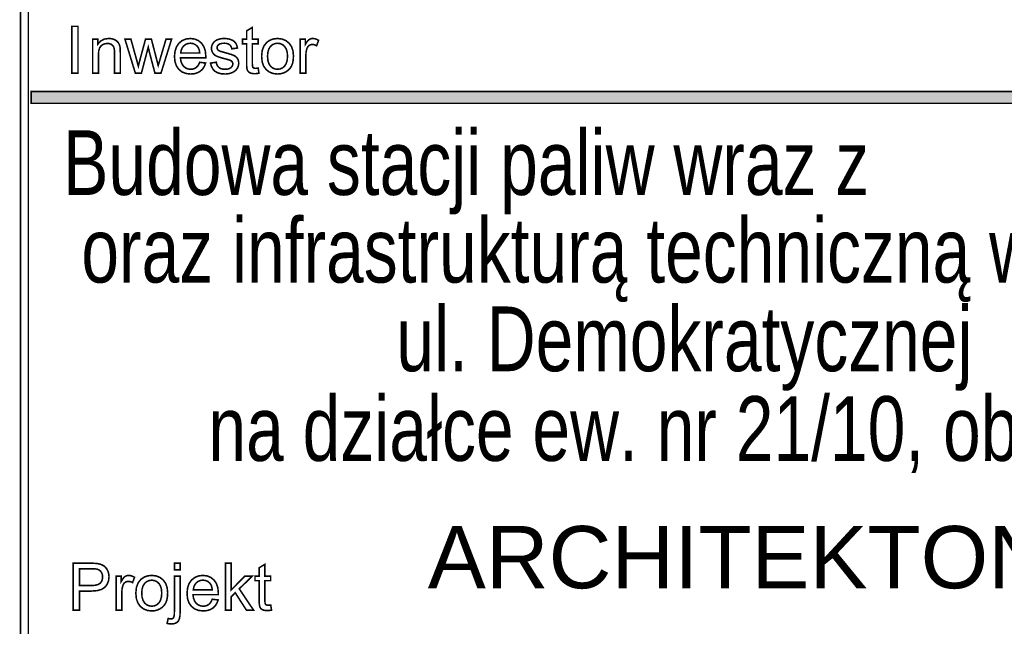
# Model space of a CAD drawing. Extents: x -2911 to 10058, y -5912 to -1002.
# Tile 24 of 43: x 8462 to 8545, y -3687 to -3637. Entities that reach past the tile are written whole.
import ezdxf

# ---------------------------------------------------------------- set-up
doc = ezdxf.new("R2010")
doc.units = 0
doc.header["$LTSCALE"] = 1.125
for name, color, linetype in [('OPIS', 5, 'CONTINUOUS'), ('TAB', 7, 'CONTINUOUS'), ('TABELKA', 7, 'CONTINUOUS')]:
    doc.layers.add(name, color=color, linetype=linetype)
doc.styles.add('ROMANS', font='arial.ttf', dxfattribs={"width": 0.8})
doc.styles.get("Standard").update_dxf_attribs({"font": 'arial.ttf'})

msp = doc.modelspace()

# ---------------------------------------------------------------- linework, layer by layer
at = {"layer": 'TAB', "linetype": 'Continuous', "const_width": 0.131}
for points in [[(8462.51, -3568.904), (8634.876, -3568.904), (8634.876, -3789.969), (8462.51, -3789.969)], [(8463.165, -3569.56), (8634.221, -3569.56), (8634.221, -3789.314), (8463.165, -3789.314)], [(8466.788, -3641.226), (8466.788, -3637.316), (8467.305, -3637.316), (8467.305, -3641.226)], [(8482.329, -3640.798), (8482.398, -3641.222), (8482.268, -3641.246), (8482.147, -3641.26), (8482.036, -3641.265), (8481.875, -3641.256), (8481.739, -3641.229), (8481.63, -3641.182), (8481.544, -3641.122), (8481.477, -3641.049), (8481.428, -3640.965), (8481.395, -3640.842), (8481.376, -3640.653), (8481.369, -3640.399), (8481.369, -3638.769), (8481.017, -3638.769), (8481.017, -3638.396), (8481.369, -3638.396), (8481.369, -3637.694), (8481.847, -3637.407), (8481.847, -3638.396), (8482.329, -3638.396), (8482.329, -3638.769), (8481.847, -3638.769), (8481.847, -3640.425), (8481.85, -3640.546), (8481.858, -3640.634), (8481.871, -3640.689), (8481.892, -3640.725), (8481.92, -3640.757), (8481.954, -3640.783), (8481.998, -3640.802), (8482.052, -3640.813), (8482.118, -3640.817), (8482.177, -3640.815), (8482.248, -3640.809)], [(8468.532, -3641.226), (8468.532, -3638.394), (8468.963, -3638.394), (8468.963, -3638.797), (8469.202, -3638.537), (8469.503, -3638.381), (8469.864, -3638.33), (8470.03, -3638.34), (8470.187, -3638.37), (8470.335, -3638.421), (8470.466, -3638.489), (8470.573, -3638.57), (8470.656, -3638.664), (8470.72, -3638.769), (8470.77, -3638.887), (8470.806, -3639.018), (8470.821, -3639.129), (8470.83, -3639.285), (8470.833, -3639.485), (8470.833, -3641.226), (8470.352, -3641.226), (8470.352, -3639.503), (8470.346, -3639.324), (8470.327, -3639.178), (8470.297, -3639.064), (8470.249, -3638.974), (8470.183, -3638.897), (8470.098, -3638.833), (8469.997, -3638.784), (8469.886, -3638.755), (8469.763, -3638.745), (8469.568, -3638.767), (8469.391, -3638.832), (8469.233, -3638.94), (8469.11, -3639.109), (8469.036, -3639.355), (8469.011, -3639.679), (8469.011, -3641.226)], [(8472.091, -3641.228), (8471.225, -3638.396), (8471.721, -3638.396), (8472.172, -3640.031), (8472.339, -3640.639), (8472.36, -3640.553), (8472.409, -3640.359), (8472.486, -3640.055), (8472.936, -3638.396), (8473.43, -3638.396), (8473.854, -3640.038), (8473.996, -3640.58), (8474.158, -3640.033), (8474.643, -3638.396), (8475.11, -3638.396), (8474.224, -3641.228), (8473.726, -3641.228), (8473.276, -3639.532), (8473.166, -3639.049), (8472.593, -3641.228)], [(8477.451, -3640.316), (8477.947, -3640.377), (8477.847, -3640.645), (8477.702, -3640.87), (8477.513, -3641.052), (8477.282, -3641.185), (8477.011, -3641.265), (8476.702, -3641.292), (8476.316, -3641.249), (8475.988, -3641.122), (8475.717, -3640.909), (8475.515, -3640.62), (8475.393, -3640.262), (8475.353, -3639.836), (8475.394, -3639.395), (8475.517, -3639.025), (8475.721, -3638.726), (8475.991, -3638.507), (8476.309, -3638.375), (8476.676, -3638.331), (8477.031, -3638.375), (8477.34, -3638.504), (8477.603, -3638.718), (8477.803, -3639.011), (8477.924, -3639.374), (8477.964, -3639.806), (8477.963, -3639.84), (8477.962, -3639.883), (8477.961, -3639.935), (8475.849, -3639.935), (8475.89, -3640.221), (8475.978, -3640.46), (8476.113, -3640.649), (8476.284, -3640.787), (8476.481, -3640.87), (8476.705, -3640.897), (8476.872, -3640.882), (8477.022, -3640.836), (8477.155, -3640.758), (8477.271, -3640.648), (8477.37, -3640.5)], [(8475.876, -3639.539), (8477.457, -3639.539), (8477.422, -3639.321), (8477.362, -3639.143), (8477.275, -3639.004), (8477.107, -3638.85), (8476.909, -3638.757), (8476.681, -3638.726), (8476.472, -3638.751), (8476.287, -3638.825), (8476.125, -3638.948), (8475.997, -3639.112), (8475.914, -3639.309)], [(8478.359, -3640.382), (8478.833, -3640.308), (8478.875, -3640.483), (8478.95, -3640.629), (8479.056, -3640.745), (8479.193, -3640.83), (8479.364, -3640.881), (8479.567, -3640.897), (8479.768, -3640.882), (8479.932, -3640.837), (8480.057, -3640.763), (8480.146, -3640.668), (8480.2, -3640.562), (8480.217, -3640.447), (8480.202, -3640.346), (8480.154, -3640.26), (8480.075, -3640.19), (8479.977, -3640.144), (8479.814, -3640.09), (8479.585, -3640.028), (8479.269, -3639.943), (8479.025, -3639.866), (8478.853, -3639.797), (8478.728, -3639.724), (8478.625, -3639.634), (8478.543, -3639.528), (8478.485, -3639.409), (8478.45, -3639.282), (8478.438, -3639.148), (8478.447, -3639.025), (8478.477, -3638.908), (8478.525, -3638.798), (8478.59, -3638.696), (8478.668, -3638.606), (8478.761, -3638.529), (8478.845, -3638.477), (8478.946, -3638.43), (8479.066, -3638.389), (8479.198, -3638.357), (8479.337, -3638.338), (8479.481, -3638.331), (8479.694, -3638.342), (8479.889, -3638.375), (8480.066, -3638.428), (8480.22, -3638.499), (8480.344, -3638.586), (8480.439, -3638.687), (8480.51, -3638.809), (8480.565, -3638.956), (8480.603, -3639.126), (8480.135, -3639.191), (8480.099, -3639.056), (8480.037, -3638.942), (8479.949, -3638.849), (8479.833, -3638.781), (8479.688, -3638.74), (8479.516, -3638.726), (8479.316, -3638.739), (8479.159, -3638.775), (8479.044, -3638.836), (8478.965, -3638.913), (8478.918, -3638.998), (8478.902, -3639.091), (8478.909, -3639.152), (8478.928, -3639.208), (8478.961, -3639.26), (8479.008, -3639.309), (8479.069, -3639.351), (8479.145, -3639.388), (8479.224, -3639.413), (8479.366, -3639.454), (8479.569, -3639.51), (8479.875, -3639.596), (8480.111, -3639.67), (8480.279, -3639.733), (8480.404, -3639.8), (8480.51, -3639.884), (8480.596, -3639.985), (8480.66, -3640.104), (8480.698, -3640.241), (8480.711, -3640.396), (8480.695, -3640.553), (8480.648, -3640.704), (8480.571, -3640.848), (8480.463, -3640.979), (8480.328, -3641.088), (8480.166, -3641.176), (8479.983, -3641.24), (8479.784, -3641.279), (8479.569, -3641.292), (8479.23, -3641.266), (8478.949, -3641.19), (8478.727, -3641.062), (8478.558, -3640.885), (8478.435, -3640.658)], [(8482.62, -3639.812), (8482.668, -3639.332), (8482.814, -3638.944), (8483.057, -3638.646), (8483.318, -3638.472), (8483.615, -3638.367), (8483.948, -3638.331), (8484.313, -3638.374), (8484.632, -3638.502), (8484.903, -3638.715), (8485.109, -3639.002), (8485.232, -3639.354), (8485.273, -3639.771), (8485.255, -3640.11), (8485.2, -3640.397), (8485.109, -3640.632), (8484.983, -3640.825), (8484.824, -3640.988), (8484.632, -3641.119), (8484.417, -3641.215), (8484.189, -3641.272), (8483.948, -3641.292), (8483.577, -3641.249), (8483.256, -3641.122), (8482.986, -3640.91), (8482.782, -3640.619), (8482.66, -3640.253)], [(8483.113, -3639.812), (8483.139, -3640.144), (8483.218, -3640.416), (8483.35, -3640.626), (8483.522, -3640.777), (8483.722, -3640.867), (8483.948, -3640.897), (8484.173, -3640.867), (8484.371, -3640.776), (8484.543, -3640.625), (8484.674, -3640.412), (8484.753, -3640.136), (8484.78, -3639.796), (8484.753, -3639.474), (8484.674, -3639.208), (8484.541, -3639), (8484.369, -3638.849), (8484.171, -3638.759), (8483.948, -3638.729), (8483.722, -3638.759), (8483.522, -3638.849), (8483.35, -3638.999), (8483.218, -3639.209), (8483.139, -3639.48)], [(8485.831, -3641.228), (8485.831, -3638.396), (8486.262, -3638.396), (8486.262, -3638.825), (8486.37, -3638.647), (8486.472, -3638.515), (8486.568, -3638.428), (8486.664, -3638.375), (8486.767, -3638.342), (8486.876, -3638.331), (8487.039, -3638.349), (8487.203, -3638.4), (8487.369, -3638.486), (8487.204, -3638.932), (8487.087, -3638.874), (8486.97, -3638.839), (8486.852, -3638.828), (8486.75, -3638.838), (8486.656, -3638.87), (8486.569, -3638.922), (8486.493, -3638.994), (8486.434, -3639.082), (8486.391, -3639.185), (8486.346, -3639.361), (8486.319, -3639.548), (8486.31, -3639.745), (8486.31, -3641.228)], [(8463.403, -3643.737), (8634.337, -3643.737), (8634.337, -3642.742), (8463.403, -3642.742)], [(8466.908, -3685.978), (8466.908, -3682.069), (8468.383, -3682.069), (8468.622, -3682.073), (8468.82, -3682.085), (8468.977, -3682.106), (8469.159, -3682.148), (8469.32, -3682.209), (8469.461, -3682.289), (8469.582, -3682.391), (8469.686, -3682.516), (8469.774, -3682.666), (8469.84, -3682.833), (8469.879, -3683.011), (8469.892, -3683.199), (8469.857, -3683.515), (8469.751, -3683.797), (8469.576, -3684.044), (8469.307, -3684.235), (8468.924, -3684.351), (8468.428, -3684.389), (8467.425, -3684.389), (8467.425, -3685.978)], [(8467.425, -3683.928), (8468.437, -3683.928), (8468.739, -3683.907), (8468.976, -3683.845), (8469.149, -3683.741), (8469.265, -3683.6), (8469.335, -3683.425), (8469.359, -3683.216), (8469.345, -3683.06), (8469.304, -3682.92), (8469.235, -3682.795), (8469.144, -3682.692), (8469.035, -3682.615), (8468.908, -3682.565), (8468.797, -3682.546), (8468.636, -3682.534), (8468.426, -3682.53), (8467.425, -3682.53)], [(8475.344, -3682.628), (8475.344, -3682.071), (8475.823, -3682.071), (8475.823, -3682.628)], [(8479.599, -3685.98), (8479.599, -3682.071), (8480.08, -3682.071), (8480.08, -3684.3), (8481.216, -3683.149), (8481.837, -3683.149), (8480.754, -3684.199), (8481.947, -3685.98), (8481.354, -3685.98), (8480.418, -3684.532), (8480.08, -3684.858), (8480.08, -3685.98)], [(8483.376, -3685.551), (8483.445, -3685.975), (8483.315, -3685.998), (8483.194, -3686.013), (8483.083, -3686.018), (8482.921, -3686.009), (8482.786, -3685.981), (8482.677, -3685.935), (8482.591, -3685.874), (8482.523, -3685.802), (8482.475, -3685.717), (8482.442, -3685.595), (8482.422, -3685.406), (8482.416, -3685.151), (8482.416, -3683.522), (8482.063, -3683.522), (8482.063, -3683.149), (8482.416, -3683.149), (8482.416, -3682.447), (8482.893, -3682.159), (8482.893, -3683.149), (8483.376, -3683.149), (8483.376, -3683.522), (8482.893, -3683.522), (8482.893, -3685.178), (8482.896, -3685.298), (8482.904, -3685.386), (8482.918, -3685.441), (8482.939, -3685.478), (8482.966, -3685.509), (8483.001, -3685.535), (8483.044, -3685.554), (8483.099, -3685.566), (8483.165, -3685.57), (8483.224, -3685.568), (8483.294, -3685.561)], [(8470.485, -3685.98), (8470.485, -3683.149), (8470.916, -3683.149), (8470.916, -3683.577), (8471.024, -3683.4), (8471.126, -3683.267), (8471.222, -3683.18), (8471.318, -3683.127), (8471.421, -3683.095), (8471.53, -3683.084), (8471.692, -3683.101), (8471.857, -3683.153), (8472.023, -3683.239), (8471.857, -3683.685), (8471.741, -3683.626), (8471.623, -3683.592), (8471.506, -3683.58), (8471.404, -3683.591), (8471.31, -3683.622), (8471.223, -3683.675), (8471.147, -3683.746), (8471.088, -3683.834), (8471.045, -3683.938), (8471, -3684.113), (8470.973, -3684.3), (8470.964, -3684.498), (8470.964, -3685.98)], [(8472.13, -3684.564), (8472.178, -3684.085), (8472.324, -3683.697), (8472.567, -3683.399), (8472.828, -3683.224), (8473.125, -3683.119), (8473.458, -3683.084), (8473.824, -3683.126), (8474.142, -3683.254), (8474.413, -3683.467), (8474.619, -3683.754), (8474.742, -3684.107), (8474.783, -3684.524), (8474.765, -3684.863), (8474.71, -3685.15), (8474.619, -3685.384), (8474.493, -3685.578), (8474.334, -3685.74), (8474.142, -3685.871), (8473.927, -3685.967), (8473.699, -3686.025), (8473.458, -3686.044), (8473.087, -3686.002), (8472.767, -3685.875), (8472.497, -3685.663), (8472.293, -3685.371), (8472.17, -3685.005)], [(8474.736, -3687.079), (8474.826, -3686.671), (8474.915, -3686.692), (8474.991, -3686.704), (8475.052, -3686.708), (8475.142, -3686.698), (8475.215, -3686.665), (8475.271, -3686.611), (8475.311, -3686.514), (8475.336, -3686.351), (8475.344, -3686.124), (8475.344, -3683.149), (8475.823, -3683.149), (8475.823, -3686.135), (8475.808, -3686.448), (8475.763, -3686.691), (8475.688, -3686.863), (8475.547, -3687.011), (8475.355, -3687.1), (8475.112, -3687.13), (8474.983, -3687.124), (8474.858, -3687.107)], [(8478.498, -3685.068), (8478.994, -3685.129), (8478.893, -3685.398), (8478.749, -3685.623), (8478.56, -3685.805), (8478.328, -3685.938), (8478.058, -3686.017), (8477.749, -3686.044), (8477.363, -3686.002), (8477.035, -3685.874), (8476.764, -3685.662), (8476.561, -3685.373), (8476.44, -3685.015), (8476.4, -3684.589), (8476.441, -3684.147), (8476.563, -3683.778), (8476.767, -3683.479), (8477.037, -3683.26), (8477.355, -3683.128), (8477.722, -3683.084), (8478.078, -3683.127), (8478.387, -3683.256), (8478.65, -3683.471), (8478.85, -3683.763), (8478.97, -3684.126), (8479.01, -3684.558), (8479.01, -3684.592), (8479.009, -3684.635), (8479.008, -3684.687), (8476.896, -3684.687), (8476.937, -3684.974), (8477.025, -3685.212), (8477.16, -3685.401), (8477.331, -3685.54), (8477.528, -3685.622), (8477.751, -3685.65), (8477.919, -3685.634), (8478.069, -3685.588), (8478.202, -3685.511), (8478.318, -3685.4), (8478.416, -3685.253)], [(8472.623, -3684.564), (8472.649, -3684.897), (8472.729, -3685.168), (8472.861, -3685.379), (8473.033, -3685.529), (8473.232, -3685.62), (8473.458, -3685.65), (8473.683, -3685.62), (8473.881, -3685.529), (8474.053, -3685.378), (8474.184, -3685.165), (8474.263, -3684.888), (8474.29, -3684.548), (8474.263, -3684.226), (8474.184, -3683.961), (8474.051, -3683.752), (8473.879, -3683.602), (8473.681, -3683.512), (8473.458, -3683.482), (8473.232, -3683.512), (8473.033, -3683.602), (8472.861, -3683.751), (8472.729, -3683.961), (8472.649, -3684.232)], [(8476.922, -3684.292), (8478.503, -3684.292), (8478.469, -3684.074), (8478.409, -3683.895), (8478.322, -3683.756), (8478.154, -3683.602), (8477.956, -3683.51), (8477.728, -3683.479), (8477.519, -3683.503), (8477.334, -3683.577), (8477.172, -3683.7), (8477.044, -3683.864), (8476.961, -3684.062)]]:
    msp.add_lwpolyline(points, close=True, dxfattribs=at)
at = {"layer": 'TAB', "linetype": 'Continuous'}
msp.add_solid([(8463.403, -3643.737), (8634.337, -3643.737), (8463.403, -3642.742), (8634.337, -3642.742)], dxfattribs=at)

# ---------------------------------------------------------------- texts
at = {"layer": 'OPIS', "linetype": 'Continuous', "insert": (8494.462, -3678.966), "char_height": 5.19222, "width": 456.44682, "attachment_point": 1}
msp.add_mtext('{\\fArial|b0|i0|c238|p34; ARCHITEKTONICZNO- BUDOWLANY}', dxfattribs=at)
at = {"layer": 'TABELKA', "color": 0, "linetype": 'Continuous', "style": 'ROMANS', "width": 0.75}
for s, p in [('Budowa stacji paliw wraz z ', (8466.074, -3651.372)), ('oraz infrastrukturą techniczną w Łodzi przy', (8467.585, -3658.673)), ('ul. Demokratycznej ', (8493.85, -3666.062)), ('na działce ew. nr 21/10, obręb G-43', (8478.184, -3673.538))]:
    msp.add_text(s, height=5.39428, dxfattribs=at).set_placement(p)

doc.saveas('drawing.dxf')
